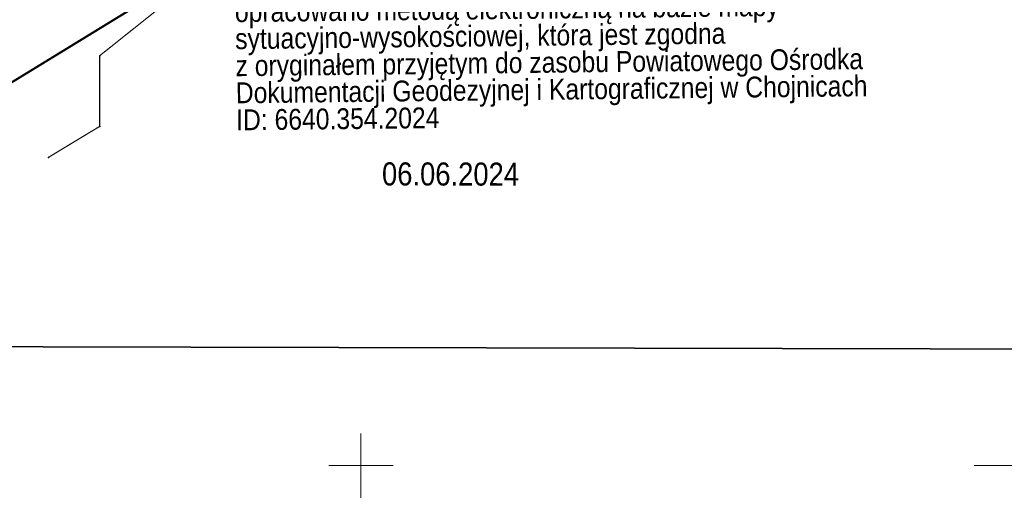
# Model space of a CAD drawing. Extents: x 6497146 to 6497453, y 5961397 to 5961603.
# Tile 4 of 10: x 6497224 to 6497300, y 5961397 to 5961435. Entities that reach past the tile are written whole.
import ezdxf

# ---------------------------------------------------------------- set-up
doc = ezdxf.new("R2010")
doc.units = 0
doc.header["$MEASUREMENT"] = 0
doc.linetypes.add('BKO', pattern=[1.5, 1, -0.5])
doc.linetypes.add('WSQ', pattern=[1.75, 1.25, -0.5])
for name, color, linetype, lineweight in [('gr.000', 5, 'CONTINUOUS', 0), ('opis proj zagospodarowania', 7, 'CONTINUOUS', 0), ('Oświetlenie drogowe', 10, 'BKO', 50)]:
    doc.layers.add(name, color=color, linetype=linetype, lineweight=lineweight)
for name, color, linetype in [('przewód telekomunikacyjny podziemny', 30, 'CONTINUOUS'), ('siatka', 7, 'CONTINUOUS'), ('Zakres', 4, 'WSQ')]:
    doc.layers.add(name, color=color, linetype=linetype)
doc.styles.get("Standard").update_dxf_attribs({"font": 'simplex.shx', "width": 0.85})
doc.styles.add('styl3', font='ARIAL.TTF', dxfattribs={"width": 0.85, "height": 30})

msp = doc.modelspace()

# ---------------------------------------------------------------- linework, layer by layer
at = {"layer": 'Oświetlenie drogowe', "color": 0, "linetype": 'ByBlock', "lineweight": 35}
msp.add_lwpolyline([(6497156.56, 5961577.211), (6497442.953, 5961577.142), (6497442.953, 5961408.711), (6497156.664, 5961409.357)], close=True, dxfattribs=at)
at = {"layer": 'przewód telekomunikacyjny podziemny', "linetype": 'Continuous', "const_width": 0.09}
msp.add_lwpolyline([(6497253.663, 5961450.771), (6497229.763, 5961431.731), (6497229.763, 5961426.261), (6497225.793, 5961423.861)], dxfattribs=at)
at = {"layer": 'przewód telekomunikacyjny podziemny'}
for p in [(6497229.763, 5961431.731), (6497229.763, 5961426.261), (6497225.793, 5961423.861)]:
    msp.add_point(p, dxfattribs=at)
at = {"layer": 'siatka', "color": 7, "linetype": 'Continuous', "const_width": 0.07}
for points in [[(6497250, 5961397.5), (6497250, 5961402.5)], [(6497247.5, 5961400), (6497252.5, 5961400)], [(6497297.5, 5961400), (6497302.5, 5961400)]]:
    msp.add_lwpolyline(points, dxfattribs=at)
at = {"layer": 'Zakres', "linetype": 'WSQ', "const_width": 0.17}
msp.add_lwpolyline([(6497233.853, 5961490.641), (6497279.543, 5961520.981), (6497328.8, 5961564.2), (6497356.612, 5961536.538), (6497291.713, 5961471.771), (6497176.173, 5961401.031), (6497147.423, 5961434.371), (6497168.665, 5961448.2), (6497168.24, 5961494.21), (6497187.59, 5961494.45), (6497190.4, 5961463)], close=True, dxfattribs=at)

# ---------------------------------------------------------------- texts
at = {"layer": 'gr.000', "color": 7, "style": 'styl3', "width": 0.85}
msp.add_text('06.06.2024', height=1.7863, rotation=359.86626, dxfattribs=at).set_placement((6497251.63, 5961421.691, 0.113))
at = {"layer": 'opis proj zagospodarowania', "insert": (6497240.34, 5961425.931, 0.113), "char_height": 1.61188, "attachment_point": 7, "rotation": 0.64515, "line_spacing_factor": 0.779643}
msp.add_mtext('\\FArial|b0|i0|c238|p39;\\T1.000000;Niniejszym oświadczam, że projekt budowlany\\Popracowano metodą elektroniczną na bazie mapy\\Psytuacyjno-wysokościowej, która jest zgodna\\Pz oryginałem przyjętym do zasobu Powiatowego Ośrodka\\PDokumentacji Geodezyjnej i Kartograficznej w Chojnicach \\PID: 6640.354.2024\\P', dxfattribs=at)

doc.saveas('drawing.dxf')
